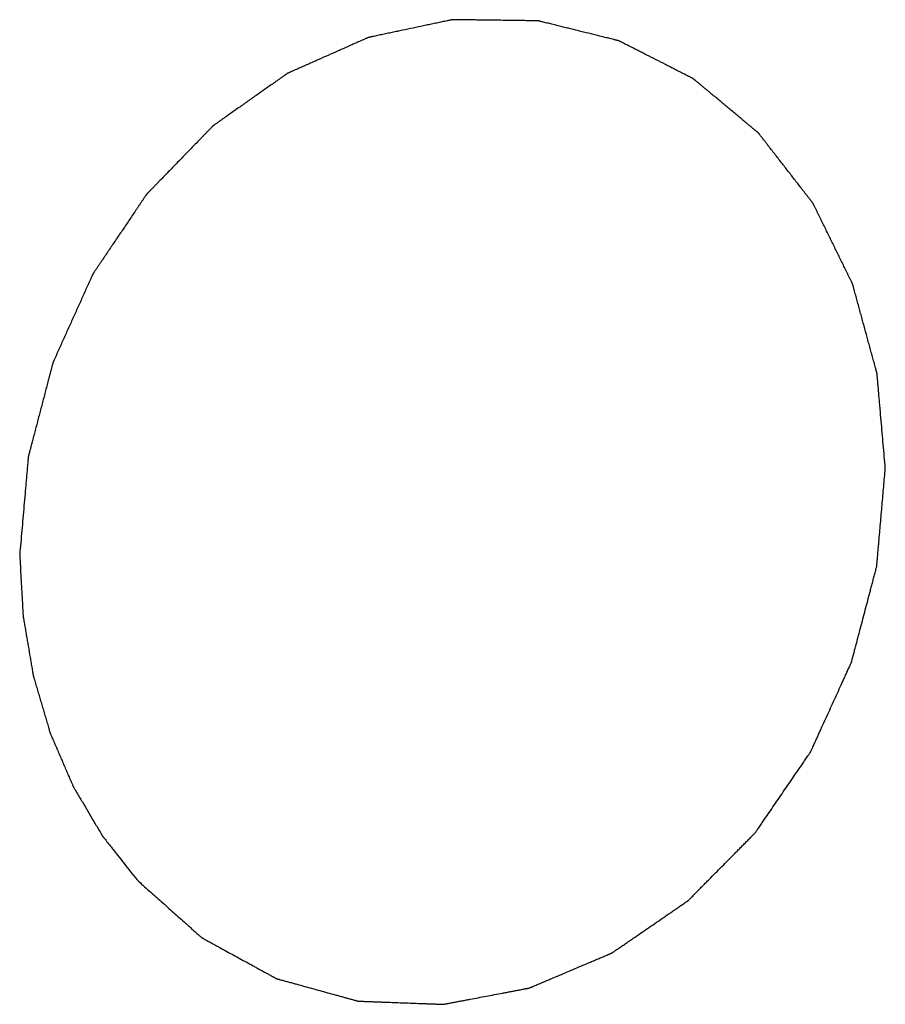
# Model space of a CAD drawing. Header units: millimetres. Extents: x 2798 to 3316, y 1544 to 1917.
# Tile 19 of 26: x 3071.68 to 3072.76, y 1582.02 to 1583.25. Entities that reach past the tile are written whole.
import ezdxf

# ---------------------------------------------------------------- set-up
doc = ezdxf.new("R2010")
doc.units = ezdxf.units.MM

msp = doc.modelspace()

# ---------------------------------------------------------------- linework, layer by layer
at = {"color": 7, "linetype": 'Continuous'}
for points, knots in [([(3072.76466, 1582.69231), (3072.7638, 1582.70219), (3072.76251, 1582.71701), (3072.7608, 1582.73676), (3072.75951, 1582.75157), (3072.75843, 1582.76392), (3072.75757, 1582.7738), (3072.75693, 1582.7812), (3072.75639, 1582.78738), (3072.75596, 1582.79231), (3072.75564, 1582.79602), (3072.75532, 1582.79972), (3072.75505, 1582.80281), (3072.75484, 1582.80528), (3072.7547, 1582.80682), (3072.75459, 1582.80806), (3072.75451, 1582.80898), (3072.75445, 1582.80975), (3072.7544, 1582.81029), (3072.75437, 1582.8106), (3072.75436, 1582.81084), (3072.75429, 1582.81105), (3072.75422, 1582.81134), (3072.75407, 1582.81185), (3072.75388, 1582.81258), (3072.75364, 1582.81346), (3072.75332, 1582.81462), (3072.75292, 1582.81608), (3072.75229, 1582.81841), (3072.75149, 1582.82133), (3072.75054, 1582.82483), (3072.74958, 1582.82832), (3072.74831, 1582.83299), (3072.74672, 1582.83882), (3072.74481, 1582.84581), (3072.74227, 1582.85514), (3072.73909, 1582.8668), (3072.73591, 1582.87846), (3072.73336, 1582.88779), (3072.73145, 1582.89479), (3072.72986, 1582.90062), (3072.72859, 1582.90528), (3072.72764, 1582.90878), (3072.72668, 1582.91228), (3072.72589, 1582.91519), (3072.72525, 1582.91752), (3072.72485, 1582.91898), (3072.72454, 1582.92015), (3072.7243, 1582.92102), (3072.7241, 1582.92175), (3072.72396, 1582.92226), (3072.72388, 1582.92255), (3072.72383, 1582.92278), (3072.72372, 1582.92297), (3072.7236, 1582.92323), (3072.72337, 1582.92369), (3072.72305, 1582.92435), (3072.72266, 1582.92514), (3072.72214, 1582.92619), (3072.7215, 1582.92751), (3072.72046, 1582.92962), (3072.71917, 1582.93225), (3072.71762, 1582.93541), (3072.71607, 1582.93857), (3072.71401, 1582.94278), (3072.71142, 1582.94804), (3072.70832, 1582.95436), (3072.70419, 1582.96279), (3072.69902, 1582.97332), (3072.69386, 1582.98385), (3072.68973, 1582.99227), (3072.68663, 1582.99859), (3072.68404, 1583.00385), (3072.68198, 1583.00807), (3072.68043, 1583.01123), (3072.67888, 1583.01439), (3072.67759, 1583.01702), (3072.67655, 1583.01912), (3072.67591, 1583.02044), (3072.67539, 1583.02149), (3072.675, 1583.02228), (3072.67468, 1583.02294), (3072.67445, 1583.0234), (3072.67432, 1583.02366), (3072.67424, 1583.02387), (3072.67409, 1583.02403), (3072.67392, 1583.02426), (3072.67361, 1583.02466), (3072.67316, 1583.02523), (3072.67263, 1583.02592), (3072.67192, 1583.02683), (3072.67104, 1583.02798), (3072.66962, 1583.02981), (3072.66784, 1583.03209), (3072.66571, 1583.03484), (3072.66359, 1583.03758), (3072.66075, 1583.04124), (3072.6572, 1583.04581), (3072.65295, 1583.0513), (3072.64727, 1583.05861), (3072.64018, 1583.06776), (3072.63308, 1583.0769), (3072.62741, 1583.08422), (3072.62315, 1583.0897), (3072.61961, 1583.09427), (3072.61677, 1583.09793), (3072.61464, 1583.10067), (3072.61251, 1583.10342), (3072.61074, 1583.1057), (3072.60932, 1583.10753), (3072.60843, 1583.10868), (3072.60772, 1583.10959), (3072.60719, 1583.11028), (3072.60675, 1583.11085), (3072.60644, 1583.11125), (3072.60626, 1583.11147), (3072.60614, 1583.11166), (3072.60597, 1583.11178), (3072.60576, 1583.11196), (3072.60538, 1583.11227), (3072.60485, 1583.11271), (3072.60421, 1583.11324), (3072.60336, 1583.11395), (3072.6023, 1583.11484), (3072.6006, 1583.11626), (3072.59848, 1583.11803), (3072.59592, 1583.12016), (3072.59337, 1583.12228), (3072.58997, 1583.12512), (3072.58572, 1583.12866), (3072.58062, 1583.13292), (3072.57382, 1583.13859), (3072.56531, 1583.14568), (3072.55681, 1583.15277), (3072.55001, 1583.15844), (3072.54491, 1583.1627), (3072.54065, 1583.16624), (3072.53725, 1583.16908), (3072.5347, 1583.1712), (3072.53215, 1583.17333), (3072.53003, 1583.1751), (3072.52833, 1583.17652), (3072.52726, 1583.17741), (3072.52641, 1583.17812), (3072.52577, 1583.17865), (3072.52524, 1583.17909), (3072.52487, 1583.1794), (3072.52466, 1583.17958), (3072.52451, 1583.17972), (3072.52432, 1583.1798), (3072.52408, 1583.17993), (3072.52365, 1583.18014), (3072.52304, 1583.18045), (3072.52232, 1583.18082), (3072.52135, 1583.18132), (3072.52014, 1583.18193), (3072.5182, 1583.18292), (3072.51577, 1583.18416), (3072.51286, 1583.18564), (3072.50995, 1583.18712), (3072.50607, 1583.1891), (3072.50122, 1583.19157), (3072.49541, 1583.19453), (3072.48765, 1583.19849), (3072.47795, 1583.20343), (3072.46825, 1583.20837), (3072.46049, 1583.21232), (3072.45468, 1583.21529), (3072.44983, 1583.21776), (3072.44595, 1583.21973), (3072.44304, 1583.22121), (3072.44013, 1583.2227), (3072.4377, 1583.22393), (3072.43577, 1583.22492), (3072.43455, 1583.22554), (3072.43358, 1583.22603), (3072.43286, 1583.2264), (3072.43225, 1583.22671), (3072.43183, 1583.22693), (3072.43158, 1583.22705), (3072.43141, 1583.22716), (3072.4312, 1583.22719), (3072.43094, 1583.22726), (3072.43048, 1583.22737), (3072.42982, 1583.22753), (3072.42903, 1583.22773), (3072.42798, 1583.22799), (3072.42667, 1583.22831), (3072.42456, 1583.22884), (3072.42193, 1583.22949), (3072.41877, 1583.23027), (3072.41562, 1583.23105), (3072.41141, 1583.23209), (3072.40615, 1583.23339), (3072.39983, 1583.23495), (3072.39141, 1583.23704), (3072.38089, 1583.23964), (3072.37037, 1583.24224), (3072.36195, 1583.24433), (3072.35564, 1583.24589), (3072.35037, 1583.24719), (3072.34617, 1583.24823), (3072.34301, 1583.24901), (3072.33985, 1583.24979), (3072.33722, 1583.25044), (3072.33512, 1583.25097), (3072.3338, 1583.25129), (3072.33275, 1583.25155), (3072.33196, 1583.25175), (3072.3313, 1583.25191), (3072.33084, 1583.25202), (3072.33058, 1583.25208), (3072.33038, 1583.25215), (3072.33017, 1583.25214), (3072.32989, 1583.25215), (3072.32941, 1583.25215), (3072.32871, 1583.25216), (3072.32787, 1583.25217), (3072.32676, 1583.25218), (3072.32537, 1583.2522), (3072.32314, 1583.25223), (3072.32035, 1583.25227), (3072.31701, 1583.25231), (3072.31366, 1583.25236), (3072.30921, 1583.25242), (3072.30363, 1583.25249), (3072.29695, 1583.25258), (3072.28803, 1583.2527), (3072.27689, 1583.25285), (3072.26574, 1583.25299), (3072.25683, 1583.25311), (3072.25014, 1583.2532), (3072.24457, 1583.25327), (3072.24011, 1583.25333), (3072.23677, 1583.25338), (3072.23343, 1583.25342), (3072.23064, 1583.25346), (3072.22841, 1583.25349), (3072.22702, 1583.25351), (3072.2259, 1583.25352), (3072.22507, 1583.25353), (3072.22437, 1583.25354), (3072.22388, 1583.25355), (3072.2236, 1583.25355), (3072.22339, 1583.25357), (3072.22319, 1583.25351), (3072.22292, 1583.25345), (3072.22244, 1583.25335), (3072.22175, 1583.25321), (3072.22093, 1583.25303), (3072.21984, 1583.2528), (3072.21847, 1583.25251), (3072.21628, 1583.25205), (3072.21354, 1583.25147), (3072.21025, 1583.25077), (3072.20697, 1583.25008), (3072.20259, 1583.24915), (3072.19711, 1583.24799), (3072.19054, 1583.2466), (3072.18178, 1583.24474), (3072.17083, 1583.24242), (3072.15988, 1583.2401), (3072.15112, 1583.23825), (3072.14455, 1583.23686), (3072.13907, 1583.2357), (3072.13469, 1583.23477), (3072.1314, 1583.23407), (3072.12812, 1583.23338), (3072.12538, 1583.2328), (3072.12319, 1583.23234), (3072.12182, 1583.23205), (3072.12073, 1583.23181), (3072.11991, 1583.23164), (3072.11922, 1583.23149), (3072.11874, 1583.23139), (3072.11847, 1583.23133), (3072.11826, 1583.2313), (3072.11807, 1583.2312), (3072.1178, 1583.23109), (3072.11734, 1583.23088), (3072.11668, 1583.23059), (3072.11589, 1583.23024), (3072.11484, 1583.22977), (3072.11352, 1583.22919), (3072.11142, 1583.22825), (3072.10878, 1583.22709), (3072.10562, 1583.22568), (3072.10246, 1583.22428), (3072.09825, 1583.22241), (3072.09298, 1583.22008), (3072.08666, 1583.21727), (3072.07823, 1583.21353), (3072.0677, 1583.20886), (3072.05716, 1583.20419), (3072.04874, 1583.20045), (3072.04242, 1583.19765), (3072.03715, 1583.19531), (3072.03294, 1583.19344), (3072.02978, 1583.19204), (3072.02662, 1583.19064), (3072.02398, 1583.18947), (3072.02188, 1583.18854), (3072.02056, 1583.18795), (3072.01951, 1583.18748), (3072.01871, 1583.18713), (3072.01806, 1583.18684), (3072.0176, 1583.18664), (3072.01733, 1583.18652), (3072.01713, 1583.18644), (3072.01695, 1583.1863), (3072.01671, 1583.18613), (3072.01629, 1583.18583), (3072.01568, 1583.18541), (3072.01495, 1583.18489), (3072.01398, 1583.18421), (3072.01276, 1583.18335), (3072.01082, 1583.18198), (3072.00839, 1583.18027), (3072.00548, 1583.17821), (3072.00256, 1583.17616), (3071.99868, 1583.17342), (3071.99382, 1583.17), (3071.98799, 1583.16589), (3071.98022, 1583.16041), (3071.9705, 1583.15356), (3071.96078, 1583.14671), (3071.95301, 1583.14123), (3071.94718, 1583.13712), (3071.94232, 1583.1337), (3071.93844, 1583.13096), (3071.93552, 1583.1289), (3071.93261, 1583.12685), (3071.93018, 1583.12514), (3071.92824, 1583.12377), (3071.92702, 1583.12291), (3071.92605, 1583.12223), (3071.92532, 1583.12171), (3071.92471, 1583.12128), (3071.92429, 1583.12099), (3071.92405, 1583.12081), (3071.92386, 1583.1207), (3071.9237, 1583.12052), (3071.92348, 1583.1203), (3071.92311, 1583.1199), (3071.92256, 1583.11935), (3071.92191, 1583.11868), (3071.92105, 1583.11778), (3071.91996, 1583.11667), (3071.91823, 1583.11488), (3071.91606, 1583.11264), (3071.91346, 1583.10996), (3071.91086, 1583.10728), (3071.9074, 1583.10371), (3071.90306, 1583.09924), (3071.89786, 1583.09388), (3071.89093, 1583.08673), (3071.88226, 1583.0778), (3071.8736, 1583.06886), (3071.86666, 1583.06171), (3071.86146, 1583.05635), (3071.85713, 1583.05188), (3071.85366, 1583.04831), (3071.85106, 1583.04563), (3071.84846, 1583.04295), (3071.8463, 1583.04071), (3071.84456, 1583.03893), (3071.84348, 1583.03781), (3071.84261, 1583.03692), (3071.84196, 1583.03625), (3071.84142, 1583.03569), (3071.84104, 1583.0353), (3071.84083, 1583.03507), (3071.84065, 1583.03491), (3071.84053, 1583.03471), (3071.84036, 1583.03445), (3071.84005, 1583.034), (3071.83961, 1583.03335), (3071.83909, 1583.03257), (3071.83839, 1583.03154), (3071.83752, 1583.03024), (3071.83612, 1583.02817), (3071.83438, 1583.02557), (3071.83228, 1583.02246), (3071.83019, 1583.01935), (3071.82739, 1583.0152), (3071.8239, 1583.01002), (3071.81971, 1583.0038), (3071.81412, 1582.9955), (3071.80714, 1582.98513), (3071.80015, 1582.97476), (3071.79457, 1582.96647), (3071.79037, 1582.96025), (3071.78688, 1582.95506), (3071.78409, 1582.95091), (3071.78199, 1582.9478), (3071.7799, 1582.94469), (3071.77815, 1582.9421), (3071.77675, 1582.94002), (3071.77588, 1582.93873), (3071.77518, 1582.93769), (3071.77466, 1582.93691), (3071.77422, 1582.93626), (3071.77392, 1582.93581), (3071.77375, 1582.93555), (3071.7736, 1582.93536), (3071.77352, 1582.93514), (3071.77338, 1582.93485), (3071.77316, 1582.93435), (3071.77283, 1582.93363), (3071.77244, 1582.93276), (3071.77192, 1582.9316), (3071.77127, 1582.93016), (3071.77023, 1582.92785), (3071.76893, 1582.92496), (3071.76737, 1582.9215), (3071.76581, 1582.91803), (3071.76373, 1582.91341), (3071.76113, 1582.90764), (3071.75801, 1582.90071), (3071.75385, 1582.89147), (3071.74865, 1582.87992), (3071.74345, 1582.86837), (3071.73929, 1582.85913), (3071.73617, 1582.8522), (3071.73357, 1582.84643), (3071.73149, 1582.84181), (3071.72993, 1582.83835), (3071.72837, 1582.83488), (3071.72707, 1582.83199), (3071.72603, 1582.82968), (3071.72538, 1582.82824), (3071.72486, 1582.82709), (3071.72447, 1582.82622), (3071.72415, 1582.8255), (3071.72392, 1582.82499), (3071.72379, 1582.8247), (3071.72368, 1582.82449), (3071.72364, 1582.82426), (3071.72355, 1582.82395), (3071.72341, 1582.82341), (3071.72321, 1582.82264), (3071.72297, 1582.82172), (3071.72265, 1582.82049), (3071.72225, 1582.81896), (3071.7216, 1582.8165), (3071.7208, 1582.81343), (3071.71983, 1582.80974), (3071.71887, 1582.80605), (3071.71758, 1582.80114), (3071.71597, 1582.79499), (3071.71404, 1582.78762), (3071.71147, 1582.77779), (3071.70825, 1582.7655), (3071.70503, 1582.75321), (3071.70246, 1582.74338), (3071.70053, 1582.73601), (3071.69892, 1582.72986), (3071.69763, 1582.72495), (3071.69667, 1582.72126), (3071.6957, 1582.71757), (3071.6949, 1582.7145), (3071.69426, 1582.71204), (3071.69385, 1582.71051), (3071.69353, 1582.70928), (3071.69329, 1582.70836), (3071.69309, 1582.70759), (3071.69295, 1582.70705), (3071.69287, 1582.70674), (3071.6928, 1582.70652), (3071.69279, 1582.70627), (3071.69276, 1582.70595), (3071.69271, 1582.70539), (3071.69264, 1582.7046), (3071.69256, 1582.70364), (3071.69245, 1582.70236), (3071.69231, 1582.70076), (3071.69209, 1582.6982), (3071.69181, 1582.69501), (3071.69147, 1582.69117), (3071.69114, 1582.68734), (3071.69069, 1582.68222), (3071.69014, 1582.67583), (3071.68947, 1582.66816), (3071.68858, 1582.65793), (3071.68747, 1582.64515), (3071.68613, 1582.62981), (3071.68435, 1582.60935), (3071.68302, 1582.59401), (3071.68213, 1582.58378)], [0, 0, 0, 0, 0.015625, 0.0234375, 0.03125, 0.0390625, 0.0429688, 0.046875, 0.0507812, 0.0527344, 0.0546875, 0.0566406, 0.0585938, 0.0595703, 0.0605469, 0.0610352, 0.0615234, 0.0620117, 0.0622559, 0.0623779, 0.0625, 0.0626221, 0.0627441, 0.0629883, 0.0634766, 0.0639648, 0.0644531, 0.0654297, 0.0664062, 0.0683594, 0.0703125, 0.0722656, 0.0742188, 0.078125, 0.0820312, 0.0859375, 0.09375, 0.1015625, 0.1054688, 0.109375, 0.1132812, 0.1152344, 0.1171875, 0.1191406, 0.1210938, 0.1220703, 0.1230469, 0.1235352, 0.1240234, 0.1245117, 0.1247559, 0.1248779, 0.125, 0.1251221, 0.1252441, 0.1254883, 0.1259766, 0.1264648, 0.1269531, 0.1279297, 0.1289062, 0.1308594, 0.1328125, 0.1347656, 0.1367188, 0.140625, 0.1445312, 0.1484375, 0.15625, 0.1640625, 0.1679688, 0.171875, 0.1757812, 0.1777344, 0.1796875, 0.1816406, 0.1835938, 0.1845703, 0.1855469, 0.1860352, 0.1865234, 0.1870117, 0.1872559, 0.1873779, 0.1875, 0.1876221, 0.1877441, 0.1879883, 0.1884766, 0.1889648, 0.1894531, 0.1904297, 0.1914062, 0.1933594, 0.1953125, 0.1972656, 0.1992188, 0.203125, 0.2070312, 0.2109375, 0.21875, 0.2265625, 0.2304688, 0.234375, 0.2382812, 0.2402344, 0.2421875, 0.2441406, 0.2460938, 0.2470703, 0.2480469, 0.2485352, 0.2490234, 0.2495117, 0.2497559, 0.2498779, 0.25, 0.2501221, 0.2502441, 0.2504883, 0.2509766, 0.2514648, 0.2519531, 0.2529297, 0.2539062, 0.2558594, 0.2578125, 0.2597656, 0.2617188, 0.265625, 0.2695312, 0.2734375, 0.28125, 0.2890625, 0.2929688, 0.296875, 0.3007812, 0.3027344, 0.3046875, 0.3066406, 0.3085938, 0.3095703, 0.3105469, 0.3110352, 0.3115234, 0.3120117, 0.3122559, 0.3123779, 0.3125, 0.3126221, 0.3127441, 0.3129883, 0.3134766, 0.3139648, 0.3144531, 0.3154297, 0.3164062, 0.3183594, 0.3203125, 0.3222656, 0.3242188, 0.328125, 0.3320312, 0.3359375, 0.34375, 0.3515625, 0.3554688, 0.359375, 0.3632812, 0.3652344, 0.3671875, 0.3691406, 0.3710938, 0.3720703, 0.3730469, 0.3735352, 0.3740234, 0.3745117, 0.3747559, 0.3748779, 0.375, 0.3751221, 0.3752441, 0.3754883, 0.3759766, 0.3764648, 0.3769531, 0.3779297, 0.3789062, 0.3808594, 0.3828125, 0.3847656, 0.3867188, 0.390625, 0.3945312, 0.3984375, 0.40625, 0.4140625, 0.4179688, 0.421875, 0.4257812, 0.4277344, 0.4296875, 0.4316406, 0.4335938, 0.4345703, 0.4355469, 0.4360352, 0.4365234, 0.4370117, 0.4372559, 0.4373779, 0.4375, 0.4376221, 0.4377441, 0.4379883, 0.4384766, 0.4389648, 0.4394531, 0.4404297, 0.4414062, 0.4433594, 0.4453125, 0.4472656, 0.4492188, 0.453125, 0.4570312, 0.4609375, 0.46875, 0.4765625, 0.4804688, 0.484375, 0.4882812, 0.4902344, 0.4921875, 0.4941406, 0.4960938, 0.4970703, 0.4980469, 0.4985352, 0.4990234, 0.4995117, 0.4997559, 0.4998779, 0.5, 0.5001221, 0.5002441, 0.5004883, 0.5009766, 0.5014648, 0.5019531, 0.5029297, 0.5039062, 0.5058594, 0.5078125, 0.5097656, 0.5117188, 0.515625, 0.5195312, 0.5234375, 0.53125, 0.5390625, 0.5429688, 0.546875, 0.5507812, 0.5527344, 0.5546875, 0.5566406, 0.5585938, 0.5595703, 0.5605469, 0.5610352, 0.5615234, 0.5620117, 0.5622559, 0.5623779, 0.5625, 0.5626221, 0.5627441, 0.5629883, 0.5634766, 0.5639648, 0.5644531, 0.5654297, 0.5664062, 0.5683594, 0.5703125, 0.5722656, 0.5742188, 0.578125, 0.5820312, 0.5859375, 0.59375, 0.6015625, 0.6054688, 0.609375, 0.6132812, 0.6152344, 0.6171875, 0.6191406, 0.6210938, 0.6220703, 0.6230469, 0.6235352, 0.6240234, 0.6245117, 0.6247559, 0.6248779, 0.625, 0.6251221, 0.6252441, 0.6254883, 0.6259766, 0.6264648, 0.6269531, 0.6279297, 0.6289062, 0.6308594, 0.6328125, 0.6347656, 0.6367188, 0.640625, 0.6445312, 0.6484375, 0.65625, 0.6640625, 0.6679688, 0.671875, 0.6757812, 0.6777344, 0.6796875, 0.6816406, 0.6835938, 0.6845703, 0.6855469, 0.6860352, 0.6865234, 0.6870117, 0.6872559, 0.6873779, 0.6875, 0.6876221, 0.6877441, 0.6879883, 0.6884766, 0.6889648, 0.6894531, 0.6904297, 0.6914062, 0.6933594, 0.6953125, 0.6972656, 0.6992188, 0.703125, 0.7070312, 0.7109375, 0.71875, 0.7265625, 0.7304688, 0.734375, 0.7382812, 0.7402344, 0.7421875, 0.7441406, 0.7460938, 0.7470703, 0.7480469, 0.7485352, 0.7490234, 0.7495117, 0.7497559, 0.7498779, 0.75, 0.7501221, 0.7502441, 0.7504883, 0.7509766, 0.7514648, 0.7519531, 0.7529297, 0.7539062, 0.7558594, 0.7578125, 0.7597656, 0.7617188, 0.765625, 0.7695312, 0.7734375, 0.78125, 0.7890625, 0.7929688, 0.796875, 0.8007812, 0.8027344, 0.8046875, 0.8066406, 0.8085938, 0.8095703, 0.8105469, 0.8110352, 0.8115234, 0.8120117, 0.8122559, 0.8123779, 0.8125, 0.8126221, 0.8127441, 0.8129883, 0.8134766, 0.8139648, 0.8144531, 0.8154297, 0.8164062, 0.8183594, 0.8203125, 0.8222656, 0.8242188, 0.828125, 0.8320312, 0.8359375, 0.84375, 0.8515625, 0.8554688, 0.859375, 0.8632812, 0.8652344, 0.8671875, 0.8691406, 0.8710938, 0.8720703, 0.8730469, 0.8735352, 0.8740234, 0.8745117, 0.8747559, 0.8748779, 0.875, 0.8751221, 0.8752441, 0.8754883, 0.8759766, 0.8764648, 0.8769531, 0.8779297, 0.8789062, 0.8808594, 0.8828125, 0.8847656, 0.8867188, 0.890625, 0.8945312, 0.8984375, 0.90625, 0.9140625, 0.9179688, 0.921875, 0.9257812, 0.9277344, 0.9296875, 0.9316406, 0.9335938, 0.9345703, 0.9355469, 0.9360352, 0.9365234, 0.9370117, 0.9372559, 0.9373779, 0.9375, 0.9376221, 0.9377441, 0.9379883, 0.9384766, 0.9389648, 0.9394531, 0.9404297, 0.9414062, 0.9433594, 0.9453125, 0.9472656, 0.9492188, 0.953125, 0.9570312, 0.9609375, 0.96875, 0.9765625, 0.984375, 1, 1, 1, 1]), ([(3071.82883, 1582.17715), (3071.83389, 1582.17263), (3071.84402, 1582.1636), (3071.85668, 1582.15231), (3071.86681, 1582.14328), (3071.8744, 1582.13651), (3071.882, 1582.12974), (3071.88833, 1582.12409), (3071.89339, 1582.11958), (3071.89719, 1582.11619), (3071.90036, 1582.11337), (3071.90289, 1582.11111), (3071.90479, 1582.10941), (3071.90637, 1582.108), (3071.90763, 1582.10687), (3071.90843, 1582.10617), (3071.90906, 1582.1056), (3071.90946, 1582.10525), (3071.90973, 1582.105), (3071.90989, 1582.10487), (3071.91008, 1582.10478), (3071.91031, 1582.10465), (3071.91085, 1582.10435), (3071.91167, 1582.1039), (3071.91277, 1582.1033), (3071.91386, 1582.1027), (3071.91532, 1582.1019), (3071.91788, 1582.1005), (3071.92152, 1582.0985), (3071.9259, 1582.0961), (3071.93028, 1582.0937), (3071.93466, 1582.0913), (3071.94049, 1582.08809), (3071.94779, 1582.08409), (3071.95655, 1582.07929), (3071.9653, 1582.07449), (3071.9726, 1582.07049), (3071.97844, 1582.06729), (3071.98281, 1582.06489), (3071.98719, 1582.06249), (3071.99157, 1582.06009), (3071.99522, 1582.05809), (3071.99777, 1582.05669), (3071.99923, 1582.05589), (3072.00032, 1582.05529), (3072.00142, 1582.05469), (3072.00224, 1582.05424), (3072.00279, 1582.05393), (3072.00302, 1582.05381), (3072.0032, 1582.05371), (3072.00339, 1582.05364), (3072.00374, 1582.05355), (3072.00424, 1582.05341), (3072.00504, 1582.05319), (3072.00603, 1582.05292), (3072.00763, 1582.05248), (3072.00962, 1582.05193), (3072.01202, 1582.05127), (3072.01521, 1582.05039), (3072.01919, 1582.04929), (3072.02398, 1582.04797), (3072.03036, 1582.04621), (3072.03833, 1582.04401), (3072.0479, 1582.04137), (3072.05747, 1582.03873), (3072.06704, 1582.03609), (3072.07502, 1582.03389), (3072.0814, 1582.03213), (3072.08618, 1582.03081), (3072.09017, 1582.02971), (3072.09336, 1582.02883), (3072.09575, 1582.02817), (3072.09814, 1582.02751), (3072.10014, 1582.02696), (3072.10173, 1582.02652), (3072.10293, 1582.02619), (3072.10393, 1582.02592), (3072.10462, 1582.02572), (3072.10502, 1582.02562), (3072.10532, 1582.02551), (3072.10564, 1582.02552), (3072.10605, 1582.0255), (3072.10678, 1582.02548), (3072.10782, 1582.02544), (3072.10907, 1582.02539), (3072.11074, 1582.02533), (3072.11283, 1582.02525), (3072.11533, 1582.02516), (3072.11783, 1582.02506), (3072.12117, 1582.02494), (3072.12534, 1582.02478), (3072.13034, 1582.0246), (3072.13701, 1582.02435), (3072.14535, 1582.02403), (3072.15536, 1582.02366), (3072.16536, 1582.02329), (3072.17537, 1582.02291), (3072.18371, 1582.0226), (3072.19038, 1582.02235), (3072.19538, 1582.02217), (3072.19955, 1582.02201), (3072.20289, 1582.02189), (3072.20539, 1582.02179), (3072.20747, 1582.02171), (3072.20914, 1582.02165), (3072.21018, 1582.02161), (3072.21102, 1582.02158), (3072.21154, 1582.02156), (3072.2119, 1582.02155), (3072.21211, 1582.02155), (3072.21232, 1582.0216), (3072.21258, 1582.02164), (3072.21321, 1582.02176), (3072.21415, 1582.02194), (3072.21541, 1582.02218), (3072.21667, 1582.02242), (3072.21834, 1582.02273), (3072.22127, 1582.02329), (3072.22546, 1582.02409), (3072.23048, 1582.02504), (3072.23551, 1582.02599), (3072.24053, 1582.02695), (3072.24723, 1582.02822), (3072.2556, 1582.02981), (3072.26565, 1582.03171), (3072.2757, 1582.03362), (3072.28408, 1582.03521), (3072.29077, 1582.03648), (3072.2958, 1582.03743), (3072.30082, 1582.03839), (3072.30585, 1582.03934), (3072.31003, 1582.04013), (3072.31296, 1582.04069), (3072.31464, 1582.04101), (3072.3159, 1582.04125), (3072.31715, 1582.04148), (3072.31809, 1582.04166), (3072.31872, 1582.04178), (3072.31904, 1582.04184), (3072.31935, 1582.04191), (3072.31975, 1582.0421), (3072.32026, 1582.04231), (3072.32106, 1582.04265), (3072.32207, 1582.04308), (3072.32369, 1582.04377), (3072.32571, 1582.04462), (3072.32813, 1582.04565), (3072.33136, 1582.04702), (3072.3354, 1582.04873), (3072.34025, 1582.05079), (3072.34671, 1582.05353), (3072.35479, 1582.05696), (3072.36448, 1582.06107), (3072.37418, 1582.06518), (3072.38387, 1582.0693), (3072.39195, 1582.07272), (3072.39841, 1582.07546), (3072.40326, 1582.07752), (3072.40811, 1582.07958), (3072.41215, 1582.08129), (3072.41538, 1582.08266), (3072.4174, 1582.08352), (3072.41901, 1582.0842), (3072.42023, 1582.08471), (3072.42123, 1582.08515), (3072.42194, 1582.08544), (3072.42234, 1582.08562), (3072.42266, 1582.08573), (3072.42293, 1582.08594), (3072.4233, 1582.08619), (3072.42395, 1582.08664), (3072.42489, 1582.08728), (3072.42601, 1582.08805), (3072.4275, 1582.08908), (3072.42937, 1582.09036), (3072.43235, 1582.09241), (3072.43608, 1582.09498), (3072.44056, 1582.09805), (3072.44504, 1582.10113), (3072.45101, 1582.10523), (3072.45848, 1582.11036), (3072.46743, 1582.11652), (3072.47639, 1582.12267), (3072.48535, 1582.12883), (3072.49281, 1582.13396), (3072.49878, 1582.13806), (3072.50326, 1582.14114), (3072.50699, 1582.1437), (3072.50998, 1582.14576), (3072.51222, 1582.14729), (3072.51408, 1582.14858), (3072.51558, 1582.1496), (3072.51651, 1582.15025), (3072.51726, 1582.15076), (3072.51772, 1582.15108), (3072.5181, 1582.15132), (3072.51836, 1582.15156), (3072.5186, 1582.15181), (3072.51909, 1582.15231), (3072.51983, 1582.15306), (3072.52081, 1582.15405), (3072.5218, 1582.15504), (3072.52311, 1582.15637), (3072.5254, 1582.15869), (3072.52868, 1582.16201), (3072.53261, 1582.16598), (3072.53655, 1582.16996), (3072.54048, 1582.17394), (3072.54572, 1582.17924), (3072.55228, 1582.18587), (3072.56014, 1582.19383), (3072.56801, 1582.20178), (3072.57457, 1582.20841), (3072.57981, 1582.21371), (3072.58374, 1582.21769), (3072.58768, 1582.22167), (3072.59161, 1582.22565), (3072.59489, 1582.22896), (3072.59751, 1582.23161), (3072.59915, 1582.23327), (3072.60046, 1582.2346), (3072.6012, 1582.23534), (3072.60169, 1582.23584), (3072.60194, 1582.23609), (3072.60217, 1582.23635), (3072.60243, 1582.23675), (3072.60277, 1582.23724), (3072.60331, 1582.23803), (3072.60399, 1582.23901), (3072.60506, 1582.24058), (3072.60641, 1582.24255), (3072.60803, 1582.24491), (3072.61018, 1582.24806), (3072.61288, 1582.25199), (3072.61611, 1582.25671), (3072.62042, 1582.26301), (3072.62581, 1582.27087), (3072.63227, 1582.28032), (3072.63874, 1582.28976), (3072.6452, 1582.2992), (3072.65059, 1582.30707), (3072.6549, 1582.31336), (3072.65813, 1582.31808), (3072.66137, 1582.3228), (3072.66406, 1582.32674), (3072.66622, 1582.32988), (3072.66756, 1582.33185), (3072.66864, 1582.33343), (3072.66945, 1582.3346), (3072.67012, 1582.33559), (3072.6706, 1582.33628), (3072.67086, 1582.33667), (3072.67108, 1582.33696), (3072.67121, 1582.3373), (3072.67142, 1582.33773), (3072.67177, 1582.33851), (3072.67227, 1582.3396), (3072.67287, 1582.34092), (3072.67367, 1582.34268), (3072.67467, 1582.34488), (3072.67628, 1582.3484), (3072.67828, 1582.3528), (3072.68069, 1582.35808), (3072.68309, 1582.36335), (3072.6863, 1582.37039), (3072.6903, 1582.37919), (3072.69511, 1582.38974), (3072.69992, 1582.4003), (3072.70473, 1582.41085), (3072.70874, 1582.41965), (3072.71195, 1582.42669), (3072.71435, 1582.43196), (3072.71636, 1582.43636), (3072.71796, 1582.43988), (3072.71916, 1582.44252), (3072.72016, 1582.44472), (3072.72097, 1582.44648), (3072.72147, 1582.44758), (3072.72187, 1582.44846), (3072.72211, 1582.44901), (3072.72233, 1582.44944), (3072.72247, 1582.44991), (3072.72267, 1582.45073), (3072.72299, 1582.4519), (3072.72348, 1582.45378), (3072.7241, 1582.45612), (3072.72509, 1582.45987), (3072.72632, 1582.46456), (3072.7278, 1582.47019), (3072.72928, 1582.47581), (3072.73077, 1582.48144), (3072.73274, 1582.48894), (3072.73521, 1582.49832), (3072.73818, 1582.50957), (3072.74114, 1582.52082), (3072.74361, 1582.5302), (3072.74559, 1582.5377), (3072.74707, 1582.54333), (3072.74855, 1582.54895), (3072.75003, 1582.55458), (3072.75127, 1582.55927), (3072.75225, 1582.56302), (3072.75287, 1582.56536), (3072.75337, 1582.56724), (3072.75367, 1582.56841), (3072.7539, 1582.56923), (3072.754, 1582.5697), (3072.75403, 1582.57018), (3072.75409, 1582.57078), (3072.75417, 1582.57174), (3072.75428, 1582.57294), (3072.75444, 1582.57486), (3072.75465, 1582.57726), (3072.7549, 1582.58013), (3072.75523, 1582.58397), (3072.75565, 1582.58876), (3072.75615, 1582.59451), (3072.75682, 1582.60218), (3072.75765, 1582.61177), (3072.75865, 1582.62328), (3072.75966, 1582.63478), (3072.76099, 1582.65013), (3072.76266, 1582.6693), (3072.76399, 1582.68464), (3072.76466, 1582.69231)], [0, 0, 0, 0, 0.015625, 0.03125, 0.0390625, 0.046875, 0.0546875, 0.0625, 0.0664062, 0.0703125, 0.0742188, 0.0761719, 0.078125, 0.0800781, 0.0810547, 0.0820312, 0.0825195, 0.0830078, 0.083252, 0.083374, 0.0834961, 0.0837402, 0.0839844, 0.0849609, 0.0859375, 0.0869141, 0.0878906, 0.0898438, 0.09375, 0.0976562, 0.1015625, 0.1054688, 0.109375, 0.1171875, 0.125, 0.1328125, 0.140625, 0.1445312, 0.1484375, 0.1523438, 0.15625, 0.1601562, 0.1621094, 0.1630859, 0.1640625, 0.1650391, 0.1660156, 0.1662598, 0.1665039, 0.166626, 0.166748, 0.1669922, 0.1674805, 0.1679688, 0.1689453, 0.1699219, 0.171875, 0.1738281, 0.1757812, 0.1796875, 0.1835938, 0.1875, 0.1953125, 0.203125, 0.2109375, 0.21875, 0.2265625, 0.2304688, 0.234375, 0.2382812, 0.2402344, 0.2421875, 0.2441406, 0.2460938, 0.2470703, 0.2480469, 0.2490234, 0.2495117, 0.2497559, 0.25, 0.2502441, 0.2504883, 0.2509766, 0.2519531, 0.2529297, 0.2539062, 0.2558594, 0.2578125, 0.2597656, 0.2617188, 0.265625, 0.2695312, 0.2734375, 0.28125, 0.2890625, 0.296875, 0.3046875, 0.3125, 0.3164062, 0.3203125, 0.3242188, 0.3261719, 0.328125, 0.3300781, 0.3310547, 0.3320312, 0.3325195, 0.3330078, 0.333252, 0.333374, 0.3334961, 0.3337402, 0.3339844, 0.3349609, 0.3359375, 0.3369141, 0.3378906, 0.3398438, 0.34375, 0.3476562, 0.3515625, 0.3554688, 0.359375, 0.3671875, 0.375, 0.3828125, 0.390625, 0.3945312, 0.3984375, 0.4023438, 0.40625, 0.4101562, 0.4121094, 0.4130859, 0.4140625, 0.4150391, 0.4160156, 0.4162598, 0.4165039, 0.416748, 0.4169922, 0.4174805, 0.4179688, 0.4189453, 0.4199219, 0.421875, 0.4238281, 0.4257812, 0.4296875, 0.4335938, 0.4375, 0.4453125, 0.453125, 0.4609375, 0.46875, 0.4765625, 0.4804688, 0.484375, 0.4882812, 0.4921875, 0.4941406, 0.4960938, 0.4970703, 0.4980469, 0.4990234, 0.4995117, 0.4997559, 0.5, 0.5002441, 0.5004883, 0.5009766, 0.5019531, 0.5029297, 0.5039062, 0.5058594, 0.5078125, 0.5117188, 0.515625, 0.5195312, 0.5234375, 0.53125, 0.5390625, 0.546875, 0.5546875, 0.5625, 0.5664062, 0.5703125, 0.5742188, 0.5761719, 0.578125, 0.5800781, 0.5810547, 0.5820312, 0.5825195, 0.5830078, 0.583252, 0.5834961, 0.5837402, 0.5839844, 0.5849609, 0.5859375, 0.5869141, 0.5878906, 0.5898438, 0.59375, 0.5976562, 0.6015625, 0.6054688, 0.609375, 0.6171875, 0.625, 0.6328125, 0.640625, 0.6445312, 0.6484375, 0.6523438, 0.65625, 0.6601562, 0.6621094, 0.6640625, 0.6650391, 0.6660156, 0.6662598, 0.6665039, 0.666748, 0.6669922, 0.6674805, 0.6679688, 0.6689453, 0.6699219, 0.671875, 0.6738281, 0.6757812, 0.6796875, 0.6835938, 0.6875, 0.6953125, 0.703125, 0.7109375, 0.71875, 0.7265625, 0.7304688, 0.734375, 0.7382812, 0.7421875, 0.7441406, 0.7460938, 0.7470703, 0.7480469, 0.7490234, 0.7495117, 0.7497559, 0.75, 0.7502441, 0.7504883, 0.7509766, 0.7519531, 0.7529297, 0.7539062, 0.7558594, 0.7578125, 0.7617188, 0.765625, 0.7695312, 0.7734375, 0.78125, 0.7890625, 0.796875, 0.8046875, 0.8125, 0.8164062, 0.8203125, 0.8242188, 0.8261719, 0.828125, 0.8300781, 0.8310547, 0.8320312, 0.8325195, 0.8330078, 0.833252, 0.8334961, 0.8339844, 0.8349609, 0.8359375, 0.8378906, 0.8398438, 0.84375, 0.8476562, 0.8515625, 0.8554688, 0.859375, 0.8671875, 0.875, 0.8828125, 0.890625, 0.8945312, 0.8984375, 0.9023438, 0.90625, 0.9101562, 0.9121094, 0.9140625, 0.9150391, 0.9160156, 0.9165039, 0.916748, 0.9169922, 0.9174805, 0.9179688, 0.9189453, 0.9199219, 0.921875, 0.9238281, 0.9257812, 0.9296875, 0.9335938, 0.9375, 0.9453125, 0.953125, 0.9609375, 0.96875, 0.984375, 1, 1, 1, 1]), ([(3071.68213, 1582.58378), (3071.6824, 1582.57899), (3071.68293, 1582.5694), (3071.68373, 1582.55502), (3071.6844, 1582.54303), (3071.68493, 1582.53344), (3071.68533, 1582.52625), (3071.68566, 1582.52025), (3071.68593, 1582.51546), (3071.6861, 1582.51246), (3071.68623, 1582.51007), (3071.68632, 1582.50857), (3071.68637, 1582.50752), (3071.68641, 1582.50692), (3071.68653, 1582.50634), (3071.68664, 1582.50561), (3071.68685, 1582.50444), (3071.68709, 1582.50299), (3071.68749, 1582.50065), (3071.68799, 1582.49774), (3071.68859, 1582.49424), (3071.68938, 1582.48957), (3071.69078, 1582.48141), (3071.69277, 1582.46974), (3071.69476, 1582.45808), (3071.69615, 1582.44992), (3071.69695, 1582.44525), (3071.69754, 1582.44175), (3071.69804, 1582.43883), (3071.69844, 1582.4365), (3071.69869, 1582.43504), (3071.69888, 1582.43388), (3071.69901, 1582.43315), (3071.6991, 1582.43256), (3071.69925, 1582.432), (3071.69955, 1582.43103), (3071.69995, 1582.42963), (3071.70061, 1582.4274), (3071.70143, 1582.42461), (3071.70274, 1582.42015), (3071.70439, 1582.41457), (3071.70635, 1582.40787), (3071.70832, 1582.40118), (3071.71029, 1582.39448), (3071.71226, 1582.38779), (3071.71423, 1582.3811), (3071.71587, 1582.37552), (3071.71719, 1582.37105), (3071.71801, 1582.36826), (3071.71866, 1582.36603), (3071.71915, 1582.36436), (3071.71957, 1582.36297), (3071.71985, 1582.36199), (3071.72002, 1582.36143), (3071.72013, 1582.361), (3071.72031, 1582.36062), (3071.72053, 1582.36009), (3071.72093, 1582.35918), (3071.7215, 1582.35787), (3071.72217, 1582.3563), (3071.72308, 1582.3542), (3071.72421, 1582.35159), (3071.72602, 1582.3474), (3071.72828, 1582.34216), (3071.73099, 1582.33587), (3071.73371, 1582.32959), (3071.73642, 1582.3233), (3071.73913, 1582.31702), (3071.74185, 1582.31073), (3071.74411, 1582.3055), (3071.74591, 1582.30131), (3071.74705, 1582.29869), (3071.74795, 1582.29659), (3071.74852, 1582.29529), (3071.74891, 1582.29436), (3071.74914, 1582.29385), (3071.74944, 1582.29338), (3071.74979, 1582.29277), (3071.75036, 1582.29181), (3071.75107, 1582.2906), (3071.75221, 1582.28868), (3071.75363, 1582.28627), (3071.75534, 1582.28339), (3071.75762, 1582.27953), (3071.7616, 1582.2728), (3071.76729, 1582.26317), (3071.77298, 1582.25354), (3071.77697, 1582.2468), (3071.77924, 1582.24295), (3071.78095, 1582.24006), (3071.78237, 1582.23766), (3071.78351, 1582.23573), (3071.78422, 1582.23453), (3071.78479, 1582.23357), (3071.78515, 1582.23297), (3071.78542, 1582.23248), (3071.78575, 1582.23204), (3071.78635, 1582.23129), (3071.78719, 1582.23021), (3071.78855, 1582.22848), (3071.79024, 1582.22632), (3071.79295, 1582.22287), (3071.79633, 1582.21856), (3071.8004, 1582.21338), (3071.80581, 1582.20648), (3071.81258, 1582.19785), (3071.82071, 1582.1875), (3071.82612, 1582.1806), (3071.82883, 1582.17715)], [0, 0, 0, 0, 0.03125, 0.0625, 0.09375, 0.109375, 0.125, 0.140625, 0.1484375, 0.15625, 0.1601562, 0.1640625, 0.1660156, 0.1669922, 0.1679688, 0.1699219, 0.171875, 0.1757812, 0.1796875, 0.1875, 0.1953125, 0.203125, 0.21875, 0.25, 0.28125, 0.296875, 0.3046875, 0.3125, 0.3203125, 0.3242188, 0.328125, 0.3300781, 0.3320312, 0.3330078, 0.3339844, 0.3359375, 0.3398438, 0.34375, 0.3515625, 0.359375, 0.375, 0.390625, 0.40625, 0.421875, 0.4375, 0.453125, 0.46875, 0.4765625, 0.484375, 0.4882812, 0.4921875, 0.4960938, 0.4980469, 0.4990234, 0.5, 0.5009766, 0.5019531, 0.5039062, 0.5078125, 0.5117188, 0.515625, 0.5234375, 0.53125, 0.546875, 0.5625, 0.578125, 0.59375, 0.609375, 0.625, 0.640625, 0.6484375, 0.65625, 0.6601562, 0.6640625, 0.6660156, 0.6669922, 0.6679688, 0.6699219, 0.671875, 0.6757812, 0.6796875, 0.6875, 0.6953125, 0.703125, 0.71875, 0.75, 0.78125, 0.796875, 0.8046875, 0.8125, 0.8203125, 0.8242188, 0.828125, 0.8300781, 0.8320312, 0.8330078, 0.8339844, 0.8359375, 0.8398438, 0.84375, 0.8515625, 0.859375, 0.875, 0.890625, 0.90625, 0.9375, 0.96875, 1, 1, 1, 1])]:
    msp.add_open_spline(points, degree=3, knots=knots, dxfattribs=at)

doc.saveas('drawing.dxf')
